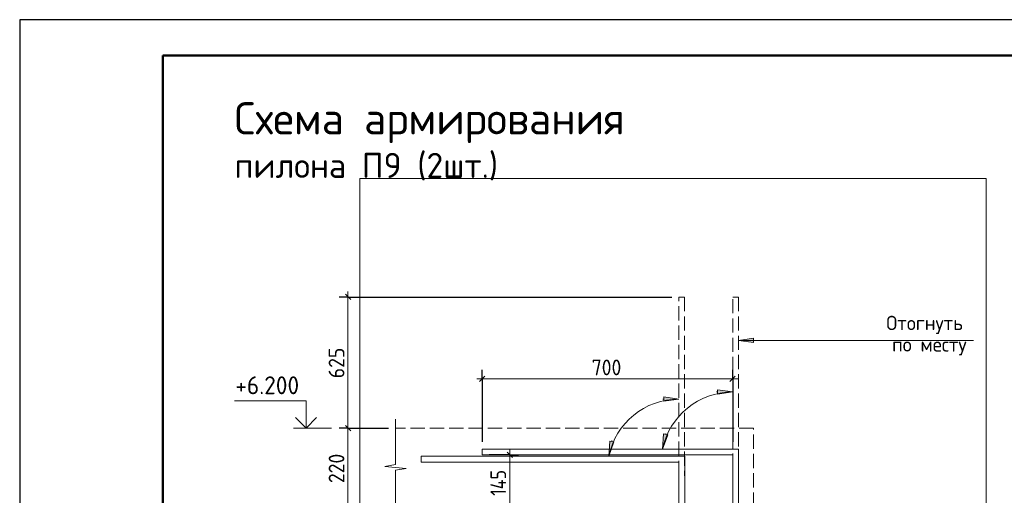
# Model space of a CAD drawing. Header units: millimetres. Extents: x 0 to 59400, y 0 to 42000.
# Tile 9 of 21: x 0 to 13754, y 35356 to 42000. Entities that reach past the tile are written whole.
import ezdxf

# ---------------------------------------------------------------- set-up
doc = ezdxf.new("R2010")
doc.units = ezdxf.units.MM
doc.linetypes.add('______2', pattern=[270, 200, -70])
for name, color, linetype, lineweight in [('S1 Продольная арматура', 52, 'Continuous', 25), ('Standard', 7, 'Continuous', 25), ('ЖБ Перекрытие верхний уровень', 7, 'Continuous', 18), ('Заголовок чертежа', 7, 'Continuous', 25), ('Позиционная метка диаметр_ шаг', 7, 'Continuous', 13), ('Примечания', 7, 'Continuous', 13), ('Размерная линия_ общее', 7, 'Continuous', 13)]:
    doc.layers.add(name, color=color, linetype=linetype, lineweight=lineweight)
doc.styles.add('ISOCPEUR', font='txt')

msp = doc.modelspace()

# ---------------------------------------------------------------- hatches: boundary and pattern name
at = {"layer": 'Примечания', "linetype": 'Continuous', "lineweight": 13, "transparency": 33554687}
for points in [[(10250, 37549), (10040, 37519), (10250, 37489)], [(8993, 36213), (8980, 36001), (9052, 36201)], [(8242, 36113), (8229, 35901), (8301, 36101)]]:
    msp.add_hatch(color=7, dxfattribs=at).paths.add_polyline_path(points)
for points in [[(8999, 36730), (9209, 36700), (8999, 36670)], [(9750, 36830), (9960, 36800), (9750, 36770)]]:
    msp.add_hatch(color=7, dxfattribs=at).paths.add_polyline_path(points, flags=16)

# ---------------------------------------------------------------- linework, layer by layer
at = {"layer": 'S1 Продольная арматура', "color": 7, "linetype": 'Continuous', "lineweight": 18, "transparency": 33554687}
for points in [[(9210, 4496), (9210, 35821), (5610, 35821), (5610, 35901), (9290, 35901), (9290, 4496), (9210, 4496)], [(9210, 4496), (9210, 35821), (5610, 35821), (5610, 35901), (9290, 35901), (9290, 4496), (9210, 4496)], [(9210, 4496), (9210, 35821), (5610, 35821), (5610, 35901), (9290, 35901), (9290, 4496), (9210, 4496)], [(9960, 4496), (9960, 35921), (6460, 35921), (6460, 36001), (10040, 36001), (10040, 4496), (9960, 4496)], [(9960, 4496), (9960, 35921), (6460, 35921), (6460, 36001), (10040, 36001), (10040, 4496), (9960, 4496)], [(9960, 4496), (9960, 35921), (6460, 35921), (6460, 36001), (10040, 36001), (10040, 4496), (9960, 4496)]]:
    msp.add_lwpolyline(points, dxfattribs=at)
at = {"layer": 'Standard', "color": 7, "linetype": 'Continuous', "lineweight": 25, "transparency": 33554687}
msp.add_line((2000, 41500), (2000, 1058), dxfattribs=at)
at = {"layer": 'Standard', "color": 7, "linetype": 'Continuous', "lineweight": 13, "transparency": 33554687}
msp.add_line((4356, 36296), (3826, 36296), dxfattribs=at)
at = {"layer": 'Standard', "color": 7, "linetype": 'Continuous', "lineweight": 25, "transparency": 33554687}
msp.add_lwpolyline([(0, 0), (59400, 0), (59400, 42000), (0, 42000), (0, 0)], close=True, dxfattribs=at)
at = {"layer": 'Standard', "color": 7, "linetype": 'Continuous', "lineweight": 50, "transparency": 33554687}
msp.add_lwpolyline([(2000, 41500), (58900, 41500), (58900, 500), (2000, 500), (2000, 41500)], close=True, dxfattribs=at)
at = {"layer": 'Standard', "color": 7, "linetype": 'Continuous', "lineweight": 13, "transparency": 33554687}
for points in [[(40400, 41500), (2000, 41500), (2000, 500), (40400, 500), (40400, 41500)], [(4000, 36296), (4000, 36676), (3000, 36676)]]:
    msp.add_lwpolyline(points, dxfattribs=at)
at = {"layer": 'Standard', "color": 254, "linetype": 'Continuous', "lineweight": 13, "true_color": 0xc4c4ff, "transparency": 33554687}
msp.add_lwpolyline([(4750, 1996), (13500, 1996), (13500, 39780), (4750, 39780), (4750, 1996)], dxfattribs=at)
at = {"layer": 'Standard', "color": 7, "linetype": 'Continuous', "lineweight": 35, "transparency": 33554687}
msp.add_lwpolyline([(4148, 36444), (4000, 36296), (3852, 36444)], dxfattribs=at)
at = {"layer": 'ЖБ Перекрытие верхний уровень', "color": 7, "linetype": '______2', "lineweight": 18, "transparency": 33554687}
for p, q in [((10250, 36296), (5250, 36296)), ((10250, 35196), (10250, 36296))]:
    msp.add_line(p, q, dxfattribs=at)
at = {"layer": 'Примечания', "color": 7, "linetype": '______2', "lineweight": 13, "transparency": 33554687}
for p, q in [((9209, 35638), (9209, 38126)), ((9209, 38126), (9289, 38126)), ((9289, 38126), (9289, 35626)), ((9960, 35738), (9960, 38126)), ((9960, 38126), (10040, 38126)), ((10040, 38126), (10040, 35726))]:
    msp.add_line(p, q, dxfattribs=at)
at = {"layer": 'Примечания', "color": 7, "linetype": 'Continuous', "lineweight": 13, "transparency": 33554687}
for p, q in [((10250, 37549), (10040, 37519)), ((13326, 37519), (10040, 37519)), ((10040, 37519), (10040, 37519)), ((10040, 37519), (10040, 37519)), ((10040, 37519), (10040, 37519)), ((10040, 37519), (10250, 37489)), ((10250, 37489), (10250, 37549)), ((10250, 37519), (10265, 37519)), ((8999, 36670), (8999, 36730)), ((8999, 36730), (9209, 36700)), ((9750, 36800), (9735, 36800)), ((9750, 36770), (9750, 36830)), ((9750, 36830), (9960, 36800)), ((9960, 36800), (9750, 36770)), ((9960, 36800), (9960, 36800)), ((9960, 36800), (9960, 36800)), ((9960, 36800), (9960, 36800)), ((8999, 36700), (8984, 36700)), ((9209, 36700), (8999, 36670)), ((9209, 36700), (9209, 36700)), ((9209, 36700), (9209, 36700)), ((9209, 36700), (9209, 36700)), ((5250, 36421), (5250, 35786)), ((8993, 36213), (8980, 36001)), ((8980, 36001), (9052, 36201)), ((9052, 36201), (8993, 36213)), ((9023, 36207), (9026, 36221)), ((8242, 36113), (8229, 35901)), ((8229, 35901), (8301, 36101)), ((8301, 36101), (8242, 36113)), ((8271, 36107), (8274, 36121)), ((8229, 35901), (8229, 35901)), ((8229, 35901), (8229, 35901)), ((8229, 35901), (8229, 35901)), ((8980, 36001), (8980, 36001)), ((8980, 36001), (8980, 36001)), ((8980, 36001), (8980, 36001)), ((5250, 35786), (5100, 35759)), ((5100, 35759), (5400, 35732)), ((5400, 35732), (5250, 35705)), ((5250, 35705), (5250, 35071))]:
    msp.add_line(p, q, dxfattribs=at)
for centre in [(9960, 35800), (9209, 35700)]:
    msp.add_arc(centre, 1000, 90, 168.397, dxfattribs=at)
at = {"layer": 'Размерная линия_ общее', "color": 253, "linetype": 'Continuous', "lineweight": -3, "true_color": 0xa0a0a0, "transparency": 33554687}
for p, q in [((4586, 38126), (4461, 38126)), ((4586, 38126), (4711, 38126)), ((4586, 38126), (9109, 38126)), ((6460, 36982), (6460, 37107)), ((9960, 36982), (9960, 37107)), ((6460, 36982), (6460, 36857)), ((6460, 36982), (6460, 36101)), ((9960, 36982), (9960, 36857)), ((9960, 36982), (9960, 36101)), ((4586, 36296), (4461, 36296)), ((4586, 36296), (4711, 36296)), ((4586, 36296), (5150, 36296)), ((6845, 35921), (6560, 35921)), ((6845, 35921), (6720, 35921)), ((6845, 35921), (6970, 35921))]:
    msp.add_line(p, q, dxfattribs=at)
at = {"layer": 'Размерная линия_ общее', "color": 7, "linetype": 'Continuous', "lineweight": 25, "transparency": 33554687}
for p, q in [((4624, 38089), (4549, 38164)), ((6422, 36945), (6497, 37020)), ((9922, 36945), (9997, 37020)), ((4624, 36258), (4549, 36333)), ((6883, 35883), (6808, 35958))]:
    msp.add_line(p, q, dxfattribs=at)
at = {"layer": 'Размерная линия_ общее', "color": 7, "linetype": 'Continuous', "lineweight": 13, "transparency": 33554687}
for p, q in [((4586, 38126), (4586, 38201)), ((4586, 36296), (4586, 38126)), ((6460, 36982), (6385, 36982)), ((6460, 36982), (9960, 36982)), ((9960, 36982), (10035, 36982)), ((4586, 35196), (4586, 36296)), ((6845, 35921), (6845, 35996)), ((6845, 35196), (6845, 35921))]:
    msp.add_line(p, q, dxfattribs=at)

# ---------------------------------------------------------------- texts
at = {"layer": 'Standard', "color": 7, "linetype": 'Continuous', "lineweight": 25, "transparency": 33554687, "insert": (3012, 36768), "char_height": 250, "width": 1067.87, "attachment_point": 7, "style": 'ISOCPEUR'}
msp.add_mtext('\\W0.95;+6.200', dxfattribs=at)
at = {"layer": 'Заголовок чертежа', "color": 7, "linetype": 'Continuous', "lineweight": 50, "transparency": 33554687, "attachment_point": 7, "style": 'ISOCPEUR'}
for s, insert, char_height, width in [('\\W0.98;Схема армирования', (3000, 40275), 450, 5752.75), ('\\W0.98;пилона П9 (2шт.)', (3000, 39755), 350, 3879.79)]:
    msp.add_mtext(s, dxfattribs=dict(at, insert=insert, char_height=char_height, width=width))
at = {"layer": 'Позиционная метка диаметр_ шаг', "color": 7, "linetype": 'Continuous', "lineweight": 18, "transparency": 33554687, "char_height": 200, "attachment_point": 7, "style": 'ISOCPEUR'}
for s, insert, width in [('\\W0.97;Отогнуть', (12106, 37609), 1316.06), ('\\W0.97;по месту', (12186, 37309), 1236.08)]:
    msp.add_mtext(s, dxfattribs=dict(at, insert=insert, width=width))
at = {"layer": 'Размерная линия_ общее', "color": 7, "linetype": 'Continuous', "lineweight": 25, "transparency": 33554687, "char_height": 220, "attachment_point": 7, "rotation": 90, "style": 'ISOCPEUR'}
for s, insert, width in [('\\W0.91;625', (4536, 36991), 561.98), ('\\W0.91;220', (4536, 35526), 562), ('\\W0.83;145', (6795, 35349), 531.43)]:
    msp.add_mtext(s, dxfattribs=dict(at, insert=insert, width=width))
at = {"layer": 'Размерная линия_ общее', "color": 7, "linetype": 'Continuous', "lineweight": 25, "transparency": 33554687, "insert": (7990, 37032), "char_height": 220, "width": 561.99, "attachment_point": 7, "style": 'ISOCPEUR'}
msp.add_mtext('\\W0.91;700', dxfattribs=at)

doc.saveas('drawing.dxf')
